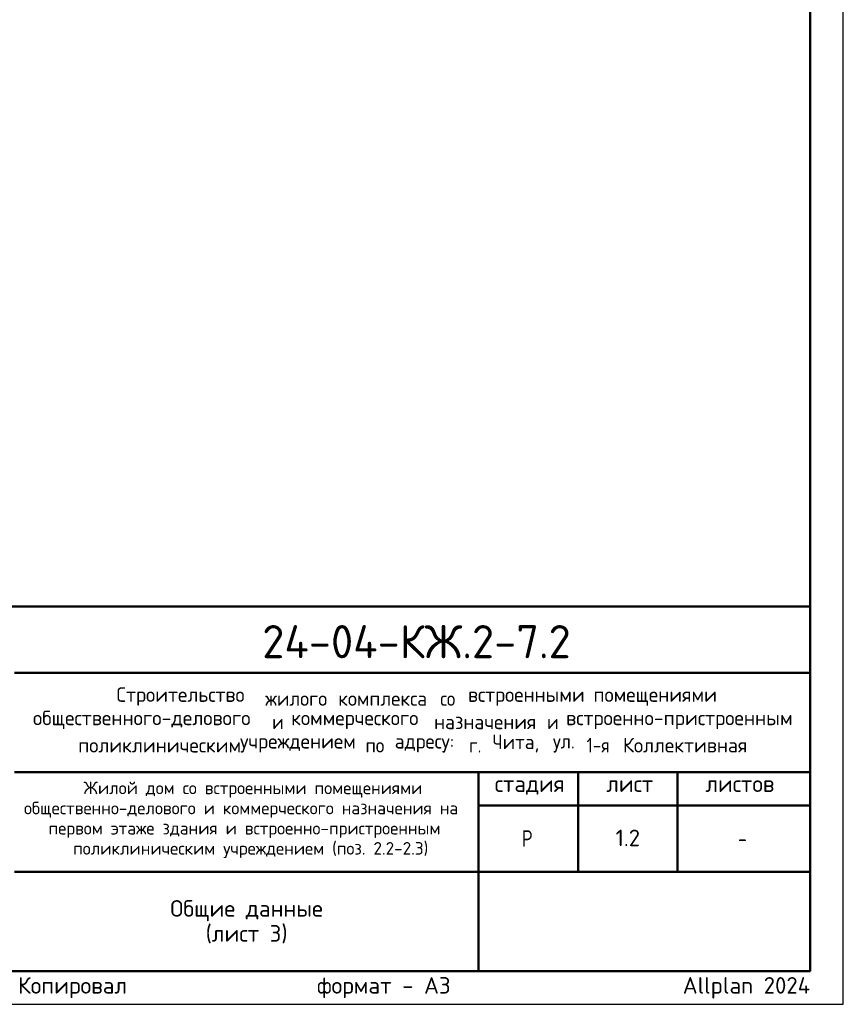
# Model space of a CAD drawing. Header units: millimetres. Extents: x 0 to 29849, y 0 to 14850.
# Tile 5 of 7: x 14789 to 21000, y 0 to 7425. Entities that reach past the tile are written whole.
import ezdxf

# ---------------------------------------------------------------- set-up
doc = ezdxf.new("R2010")
doc.units = ezdxf.units.MM
doc.layers.add('Standard', color=7, linetype='Continuous', lineweight=25)
doc.layers.add('Надписи', color=7, linetype='Continuous', lineweight=25)
doc.styles.add('ARIAL', font='arial.ttf')
doc.styles.add('ISOCPEUR', font='isocpeur.ttf')

msp = doc.modelspace()

# ---------------------------------------------------------------- linework, layer by layer
at = {"layer": 'Standard', "color": 7, "linetype": 'Continuous', "lineweight": 50, "transparency": 33554687}
for p, q in [((11500, 3000), (20750, 3000)), ((14750, 2500), (20750, 2500)), ((14750, 1750), (20750, 1750)), ((18250, 1000), (18250, 1750)), ((19000, 1000), (19000, 1750)), ((19750, 1000), (19750, 1750)), ((18250, 1500), (20750, 1500)), ((14750, 1000), (20750, 1000)), ((18250, 250), (18250, 1000)), ((18250, 250), (18250, 1000))]:
    msp.add_line(p, q, dxfattribs=at)
at = {"layer": 'Standard', "color": 7, "linetype": 'Continuous', "lineweight": 25, "transparency": 33554687}
for p, q in [((20750, 250), (20750, 3000)), ((11500, 250), (20750, 250)), ((11500, 250), (20750, 250)), ((11500, 250), (20750, 250))]:
    msp.add_line(p, q, dxfattribs=at)
msp.add_lwpolyline([(0, 0), (21000, 0), (21000, 14850), (0, 14850), (0, 0)], close=True, dxfattribs=at)
msp.add_lwpolyline([(0, 0), (21000, 0), (21000, 14850), (0, 14850), (0, 0)], close=True, dxfattribs=at)
msp.add_lwpolyline([(0, 0), (21000, 0), (21000, 14850), (0, 14850), (0, 0)], close=True, dxfattribs=at)
at = {"layer": 'Standard', "color": 7, "linetype": 'Continuous', "lineweight": 50, "transparency": 33554687}
msp.add_lwpolyline([(1000, 14600), (20750, 14600), (20750, 250), (1000, 250), (1000, 14600)], close=True, dxfattribs=at)
at = {"layer": 'Standard', "color": 7, "linetype": 'Continuous', "lineweight": 25, "transparency": 33554687}
msp.add_lwpolyline([(20750, 3000), (11500, 3000), (11500, 250), (20750, 250), (20750, 3000)], dxfattribs=at)

# ---------------------------------------------------------------- texts
at = {"layer": 'Standard', "color": 7, "linetype": 'Continuous', "lineweight": 50, "transparency": 33554687, "insert": (16617.6, 2609.1), "char_height": 250, "width": 2520.794, "attachment_point": 7, "style": 'ISOCPEUR'}
msp.add_mtext('\\W0.98;24-04-КЖ.2-7.2', dxfattribs=at)
at = {"layer": 'Standard', "color": 7, "linetype": 'Continuous', "lineweight": 25, "transparency": 33554687, "attachment_point": 7, "style": 'ISOCPEUR'}
for s, insert, char_height, width in [('\\W0.98;Строительство ', (15518.6, 2250.8), 110, 1175.348), ('\\W0.96;жилого ', (16640.6, 2250.8), 110, 602.55), ('\\W0.97;комплекса ', (17190.6, 2250.8), 110, 823.039), ('\\W0.90;со ', (17960.6, 2250.8), 110, 258.739), ('\\W0.98;встроенными ', (18169.6, 2250.8), 110, 999.233), ('\\W0.98;помещениями', (19115.6, 2250.8), 110, 955.088), ('\\W0.99;общественного-делового ', (14888.9, 2074.8), 110, 1857.162), ('\\W0.87;и ', (16692.9, 2074.8), 110, 190.617), ('\\W0.98;коммерческого ', (16835.9, 2074.8), 110, 1131.214), ('\\W0.97;назначения ', (17913.9, 2074.8), 110, 905.516), ('\\W0.87;и ', (18766.4, 2074.8), 110, 190.609), ('\\W0.99;встроенно-пристроенным', (18909.4, 2074.8), 110, 1791.218), ('\\W0.95;Чита, ', (18353.9, 1898.8), 110, 508.778), ('\\W0.86;1-я ', (19063.4, 1898.8), 110, 322.299), ('\\W0.98;Коллективная', (19338.4, 1898.8), 110, 1021.088), ('\\W0.98;поликлиническим ', (15229.9, 1898.8), 110, 1274.191), ('\\W0.98;учреждением ', (16450.9, 1898.8), 110, 999.123), ('\\W0.91;по ', (17396.9, 1898.8), 110, 269.87), ('\\W0.96;адресу: ', (17616.9, 1898.8), 110, 613.612), ('\\W0.89;г. ', (18177.9, 1898.8), 110, 224.789), ('\\W0.92;ул. ', (18810.4, 1898.8), 110, 303.428), ('\\W0.99;стадия    лист     листов', (18371.3, 1581.1), 125, 2186.296), ('\\W0.80;Р', (18575, 1187.5), 125, 149.931), ('\\W0.78;-', (20206.2, 1187.5), 125, 135.997)]:
    msp.add_mtext(s, dxfattribs=dict(at, insert=insert, char_height=char_height, width=width))
at = {"layer": 'Standard', "color": 7, "linetype": 'Continuous', "lineweight": 18, "transparency": 33554687, "char_height": 95, "attachment_point": 7, "style": 'ISOCPEUR'}
for s, insert, width in [('\\W0.99;Жилой дом со встроенными помещениями', (15269.8, 1558.7), 2506.356), ('\\W0.99;общественно-делового и коммерческого назначения на', (14820.9, 1406.7), 3403.402), ('\\W0.99;первом этаже здания и встроенно-пристроенным', (15006.1, 1254.7), 3033.239), ('\\W0.99;поликлиническим учреждением (поз. 2.2-2.3)', (15191.4, 1102.7), 2662.626)]:
    msp.add_mtext(s, dxfattribs=dict(at, insert=insert, width=width))
at = {"layer": 'Standard', "color": 7, "linetype": 'Continuous', "lineweight": 25, "transparency": 33554687, "insert": (16500, 785.4), "char_height": 125, "width": 1168.653, "attachment_point": 2, "line_spacing_factor": 0.903614, "style": 'ARIAL'}
msp.add_mtext('\\A1;{\\fISOCPEUR|i0|b0;\\H125.000000;\\W1.000000;\\C7;Общие данные}\\P{\\fISOCPEUR|i0|b0;\\H125.000000;\\W1.000000;\\C7;(лист 3)}\\P', dxfattribs=at)
at = {"layer": 'Standard', "color": 8, "linetype": 'Continuous', "lineweight": 13, "transparency": 33554687, "insert": (20750, 123.9), "char_height": 125, "width": 5874.732, "attachment_point": 6, "style": 'ISOCPEUR'}
msp.add_mtext('\\A1;{\\fISOCPEUR|i0|b0;\\H125.000000;\\W1.000000;\\C8;Копировал                  формат - А3                      Allplan 2024}\\P', dxfattribs=at)
at = {"layer": 'Надписи', "color": 7, "linetype": 'Continuous', "lineweight": 13, "transparency": 33554687, "insert": (19375, 1255), "char_height": 125, "width": 236.842, "attachment_point": 5, "style": 'ISOCPEUR'}
msp.add_mtext('\\A1;{\\fISOCPEUR|i0|b0;\\H125.000000;\\W1.000000;\\C7;1.2}\\P', dxfattribs=at)

doc.saveas('drawing.dxf')
